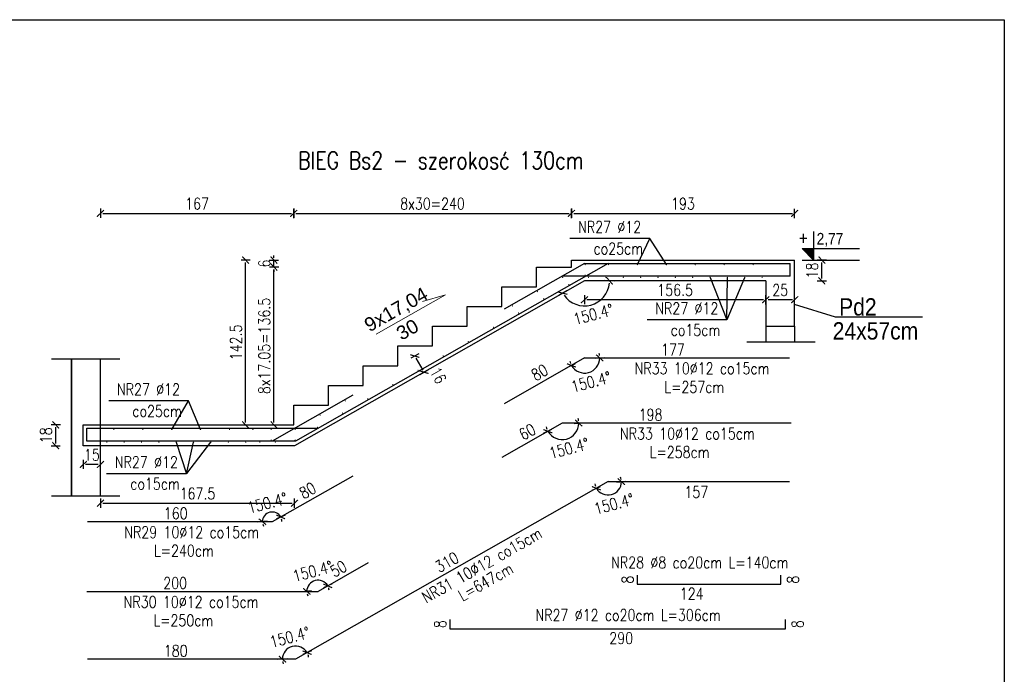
# Model space of a CAD drawing. Header units: millimetres. Extents: x -13852 to 21557, y -10038 to 8820.
# Tile 27 of 42: x 12059 to 12911, y -3023 to -2457. Entities that reach past the tile are written whole.
import ezdxf
from ezdxf.enums import TextEntityAlignment as Align
from ezdxf.lldxf.tags import DXFTag

# ---------------------------------------------------------------- set-up
doc = ezdxf.new("R2010")
doc.units = ezdxf.units.MM
for name, color, linetype in [('1', 2, 'Continuous'), ('2', 6, 'DASH'), ('5-opis_slupy', 112, 'Continuous'), ('6', 3, 'Continuous'), ('DIM', 243, 'Continuous'), ('OPI', 52, 'Continuous')]:
    doc.layers.add(name, color=color, linetype=linetype)
for name, color, linetype, lineweight in [('A-konstrukcja-żelbet', 130, 'Continuous', 30), ('A-opis', 130, 'Continuous', 9), ('A_SCIANA_ISTN', 253, 'Continuous', 25)]:
    doc.layers.add(name, color=color, linetype=linetype, lineweight=lineweight)
doc.styles.add('adam', font='arial.ttf', dxfattribs={"height": 15})
doc.styles.add('e-cad_1', font='simplex.shx', dxfattribs={"width": 0.8})
doc.styles.add('MSE-050', font='romans.shx', dxfattribs={"width": 0.8, "height": 10})
doc.styles.get("Standard").update_dxf_attribs({"font": 'arial.ttf'})
tags = doc.linetypes.add('DASH', pattern=[15, 10, -5]).pattern_tags.tags
tags[6:7] = [DXFTag(74, 4), DXFTag(75, 0), DXFTag(340, '0'), DXFTag(46, 0.0), DXFTag(50, 0.0), DXFTag(44, 0.0), DXFTag(45, 0.0)]
tags[4:5] = [DXFTag(74, 4), DXFTag(75, 0), DXFTag(340, '0'), DXFTag(46, 0.0), DXFTag(50, 0.0), DXFTag(44, 0.0), DXFTag(45, 0.0)]
doc.dimstyles.new('Copy of MSE-050', dxfattribs={"dimtxt": 10, "dimasz": 2, "dimexe": 1.5, "dimexo": 15, "dimgap": 0.7, "dimtad": 0, "dimdec": 1, "dimrnd": 0.5, "dimdsep": 46, "dimtxsty": 'MSE-050', "dimblk": 'T1', "dimcen": -0.45, "dimse1": 1, "dimse2": 1, "dimsd1": 1, "dimsd2": 1, "dimclrd": 243, "dimclre": 243, "dimclrt": 52, "dimazin": 2, "dimtfac": 0.3333, "dimtdec": 1, "dimtix": 1, "dimtmove": 2, "dimatfit": 3, "dimldrblk": 'strzalka', "dimfxl": 0, "dimtvp": 0.8333, "dimtolj": 1, "dimarcsym": 0})
doc.dimstyles.new('MSE-050', dxfattribs={"dimtxt": 10, "dimasz": 2, "dimexe": 1.5, "dimexo": 15, "dimgap": 0.7, "dimtad": 0, "dimdec": 1, "dimrnd": 0.5, "dimdsep": 46, "dimtxsty": 'MSE-050', "dimblk": 'T1', "dimcen": -0.45, "dimse1": 1, "dimse2": 1, "dimclrd": 243, "dimclre": 243, "dimclrt": 52, "dimadec": 1, "dimazin": 2, "dimtfac": 0.3333, "dimtdec": 1, "dimtix": 1, "dimtmove": 2, "dimatfit": 3, "dimldrblk": 'strzalka', "dimfxl": 0, "dimtvp": 0.8333, "dimtolj": 1, "dimarcsym": 0})

# ---------------------------------------------------------------- blocks, each defined once
blk = doc.blocks.new('kota ____')
blk.add_hatch(color=4).paths.add_polyline_path([(0, 20), (-19.7, 20), (0, 0)])
at = {"color": 4}
blk.add_line((-19.7, 0), (79.8, 0), dxfattribs=at)
blk.add_lwpolyline([(0, 49.6), (0, 0), (-19.7, 20), (79.8, 20)], dxfattribs=at)
at = {"color": 4, "width": 0.85}
blk.add_attdef('ZNAK', text='', height=20, dxfattribs=at).set_placement((-9.8, 26.9), align=Align.RIGHT)
blk.add_attdef('RZEDNA', (5.5, 26.9), '', height=20, dxfattribs=at)
blk = doc.blocks.new('T1')
at = {"color": 243}
blk.add_line((0, -2.04), (0, 1.96), dxfattribs=at)
at = {"color": 243, "const_width": 0.5}
blk.add_lwpolyline([(-1.5, -1.44), (1.5, 1.44)], dxfattribs=at)
blk = doc.blocks.new('*D3266')
at = {"layer": 'Defpoints', "color": 0}
for p in [(12114.48, -2825.55), (12129.3, -2825.55), (12114.48, -2841.79)]:
    blk.add_point(p, dxfattribs=at)
at = {"layer": 'DIM', "color": 243, "lineweight": -2}
blk.add_line((12127.3, -2841.79), (12116.48, -2841.79), dxfattribs=at)
at = {"layer": 'DIM', "color": 243, "linetype": 'ByBlock', "lineweight": -2, "xscale": 2, "yscale": 2, "zscale": 2, "rotation": 180}
blk.add_blockref('T1', (12114.48, -2841.79), dxfattribs=at)
at = {"layer": 'DIM', "color": 243, "linetype": 'ByBlock', "lineweight": -2, "xscale": 2, "yscale": 2, "zscale": 2}
blk.add_blockref('T1', (12129.3, -2841.79), dxfattribs=at)
at = {"layer": 'DIM', "color": 52, "ltscale": 1.4, "insert": (12121.89, -2833.45), "char_height": 10, "attachment_point": 5, "style": 'MSE-050'}
blk.add_mtext('\\A1;15', dxfattribs=at)
blk = doc.blocks.new('strzalka')
at = {"color": 243}
blk.add_line((0, -0.97), (0, 0.97), dxfattribs=at)
blk.add_lwpolyline([(-2, 0, 0.733, 0, 0), (0, 0, 0, 0, 0)], format="xyseb", dxfattribs=at)
blk = doc.blocks.new('*D3298')
at = {"layer": 'Defpoints', "color": 0}
for p in [(12431.29, -2983.86), (12721.29, -2983.86), (12721.29, -2983.86)]:
    blk.add_point(p, dxfattribs=at)
at = {"layer": 'DIM', "color": 52, "ltscale": 1.4, "insert": (12579.39, -2992.04), "char_height": 10, "attachment_point": 5, "style": 'MSE-050'}
blk.add_mtext('\\A1;290', dxfattribs=at)
blk = doc.blocks.new('*D3299')
at = {"layer": 'Defpoints', "color": 0}
for p in [(12721.29, -2975.86), (12722.88, -2975.86), (12721.29, -2983.86)]:
    blk.add_point(p, dxfattribs=at)
at = {"layer": 'DIM', "color": 52, "ltscale": 1.4, "insert": (12731.86, -2979.86), "char_height": 10, "attachment_point": 5, "rotation": 90, "style": 'MSE-050'}
blk.add_mtext('\\A1;8', dxfattribs=at)
blk = doc.blocks.new('*D3300')
at = {"layer": 'Defpoints', "color": 0}
for p in [(12431.29, -2975.86), (12431.29, -2975.86), (12431.29, -2983.86)]:
    blk.add_point(p, dxfattribs=at)
at = {"layer": 'DIM', "color": 52, "ltscale": 1.4, "insert": (12422.96, -2979.86), "char_height": 10, "attachment_point": 5, "rotation": 90, "style": 'MSE-050'}
blk.add_mtext('\\A1;8', dxfattribs=at)
blk = doc.blocks.new('*D3301')
at = {"layer": 'Defpoints', "color": 0}
for p in [(12593.29, -2945.42), (12717.29, -2945.42), (12717.29, -2945.42)]:
    blk.add_point(p, dxfattribs=at)
at = {"layer": 'DIM', "color": 52, "ltscale": 1.4, "insert": (12640.31, -2953.61), "char_height": 10, "attachment_point": 5, "style": 'MSE-050'}
blk.add_mtext('\\A1;124', dxfattribs=at)
blk = doc.blocks.new('*D3302')
at = {"layer": 'Defpoints', "color": 0}
for p in [(12717.29, -2937.42), (12718.88, -2937.42), (12717.29, -2945.42)]:
    blk.add_point(p, dxfattribs=at)
at = {"layer": 'DIM', "color": 52, "ltscale": 1.4, "insert": (12727.86, -2941.42), "char_height": 10, "attachment_point": 5, "rotation": 90, "style": 'MSE-050'}
blk.add_mtext('\\A1;8', dxfattribs=at)
blk = doc.blocks.new('*D3303')
at = {"layer": 'Defpoints', "color": 0}
for p in [(12593.29, -2937.42), (12593.29, -2937.42), (12593.29, -2945.42)]:
    blk.add_point(p, dxfattribs=at)
at = {"layer": 'DIM', "color": 52, "ltscale": 1.4, "insert": (12584.95, -2941.42), "char_height": 10, "attachment_point": 5, "rotation": 90, "style": 'MSE-050'}
blk.add_mtext('\\A1;8', dxfattribs=at)
blk = doc.blocks.new('*D3304')
at = {"layer": 'Defpoints', "color": 0}
for p in [(12117.98, -2891.33), (12277.75, -2891.33), (12277.75, -2891.33)]:
    blk.add_point(p, dxfattribs=at)
at = {"layer": 'DIM', "color": 52, "ltscale": 1.4, "insert": (12194.32, -2884.12), "char_height": 10, "attachment_point": 5, "style": 'MSE-050'}
blk.add_mtext('\\A1;160', dxfattribs=at)
blk = doc.blocks.new('*D3305')
at = {"layer": 'Defpoints', "color": 0}
for p in [(12347.29, -2851.78), (12347.29, -2851.78), (12277.75, -2891.33)]:
    blk.add_point(p, dxfattribs=at)
at = {"layer": 'DIM', "color": 52, "ltscale": 1.4, "insert": (12308.4, -2864.31), "char_height": 10, "attachment_point": 5, "rotation": 29.62375, "style": 'MSE-050'}
blk.add_mtext('\\A1;80', dxfattribs=at)
blk = doc.blocks.new('*D3306')
at = {"layer": 'Defpoints', "color": 0}
for p in [(12360.79, -2926.87), (12360.79, -2926.87), (12317.33, -2951.58)]:
    blk.add_point(p, dxfattribs=at)
at = {"layer": 'DIM', "color": 52, "ltscale": 1.4, "insert": (12334.94, -2931.98), "char_height": 10, "attachment_point": 5, "rotation": 29.62375, "style": 'MSE-050'}
blk.add_mtext('\\A1;50', dxfattribs=at)
blk = doc.blocks.new('*D3307')
at = {"layer": 'Defpoints', "color": 0}
for p in [(12567.64, -2856.86), (12567.64, -2856.86), (12297.98, -3010.19)]:
    blk.add_point(p, dxfattribs=at)
at = {"layer": 'DIM', "color": 52, "ltscale": 1.4, "insert": (12428.69, -2926.28), "char_height": 10, "attachment_point": 5, "rotation": 29.62375, "style": 'MSE-050'}
blk.add_mtext('\\A1;310', dxfattribs=at)
blk = doc.blocks.new('*D3308')
at = {"layer": 'Defpoints', "color": 0}
for p in [(12117.48, -2951.58), (12317.33, -2951.58), (12317.33, -2951.58)]:
    blk.add_point(p, dxfattribs=at)
at = {"layer": 'DIM', "color": 52, "ltscale": 1.4, "insert": (12193.82, -2944.38), "char_height": 10, "attachment_point": 5, "style": 'MSE-050'}
blk.add_mtext('\\A1;200', dxfattribs=at)
blk = doc.blocks.new('*D3309')
at = {"layer": 'Defpoints', "color": 0}
for p in [(12117.98, -3010.19), (12297.98, -3010.19), (12297.98, -3010.19)]:
    blk.add_point(p, dxfattribs=at)
at = {"layer": 'DIM', "color": 52, "ltscale": 1.4, "insert": (12194.32, -3002.99), "char_height": 10, "attachment_point": 5, "style": 'MSE-050'}
blk.add_mtext('\\A1;180', dxfattribs=at)
blk = doc.blocks.new('*D3310')
at = {"layer": 'Defpoints', "color": 0}
for p in [(12567.98, -2856.66), (12724.8, -2856.66), (12724.8, -2856.66)]:
    blk.add_point(p, dxfattribs=at)
at = {"layer": 'DIM', "color": 52, "ltscale": 1.4, "insert": (12644.33, -2865.62), "char_height": 10, "attachment_point": 5, "style": 'MSE-050'}
blk.add_mtext('\\A1;157', dxfattribs=at)
blk = doc.blocks.new('*D3311')
at = {"layer": 'Defpoints', "color": 0}
for p in [(12547.75, -2749.68), (12547.75, -2749.68), (12478.21, -2789.23)]:
    blk.add_point(p, dxfattribs=at)
at = {"layer": 'DIM', "color": 52, "ltscale": 1.4, "insert": (12508.86, -2762.21), "char_height": 10, "attachment_point": 5, "rotation": 29.62375, "style": 'MSE-050'}
blk.add_mtext('\\A1;80', dxfattribs=at)
blk = doc.blocks.new('*D3312')
at = {"layer": 'Defpoints', "color": 0}
for p in [(12528.41, -2806.03), (12528.41, -2806.03), (12476.25, -2835.69)]:
    blk.add_point(p, dxfattribs=at)
at = {"layer": 'DIM', "color": 52, "ltscale": 1.4, "insert": (12498.21, -2813.61), "char_height": 10, "attachment_point": 5, "rotation": 29.62375, "style": 'MSE-050'}
blk.add_mtext('\\A1;60', dxfattribs=at)
blk = doc.blocks.new('*D3313')
at = {"layer": 'Defpoints', "color": 0}
for p in [(12547.75, -2749.68), (12724.8, -2749.68), (12724.8, -2749.68)]:
    blk.add_point(p, dxfattribs=at)
at = {"layer": 'DIM', "color": 52, "ltscale": 1.4, "insert": (12624.1, -2742.47), "char_height": 10, "attachment_point": 5, "style": 'MSE-050'}
blk.add_mtext('\\A1;177', dxfattribs=at)
blk = doc.blocks.new('*D3314')
at = {"layer": 'Defpoints', "color": 0}
for p in [(12528.41, -2806.03), (12726.3, -2806.03), (12726.3, -2806.03)]:
    blk.add_point(p, dxfattribs=at)
at = {"layer": 'DIM', "color": 52, "ltscale": 1.4, "insert": (12604.75, -2798.82), "char_height": 10, "attachment_point": 5, "style": 'MSE-050'}
blk.add_mtext('\\A1;198', dxfattribs=at)
blk = doc.blocks.new('*D3315')
at = {"layer": 'Defpoints', "color": 0}
for p in [(12296.3, -2624.66), (12129.3, -2750.66), (12296.3, -2790.49)]:
    blk.add_point(p, dxfattribs=at)
at = {"layer": 'DIM', "color": 243, "lineweight": -2, "ltscale": 1.4}
blk.add_line((12131.3, -2624.66), (12294.3, -2624.66), dxfattribs=at)
at = {"layer": 'DIM', "color": 243, "linetype": 'ByBlock', "lineweight": -2, "xscale": 2, "yscale": 2, "zscale": 2, "rotation": 180}
blk.add_blockref('T1', (12129.3, -2624.66), dxfattribs=at)
at = {"layer": 'DIM', "color": 243, "linetype": 'ByBlock', "lineweight": -2, "xscale": 2, "yscale": 2, "zscale": 2}
blk.add_blockref('T1', (12296.3, -2624.66), dxfattribs=at)
at = {"layer": 'DIM', "color": 52, "ltscale": 1.4, "insert": (12212.8, -2616.32), "char_height": 10, "attachment_point": 5, "style": 'MSE-050'}
blk.add_mtext('\\A1;167', dxfattribs=at)
blk = doc.blocks.new('*D3316')
at = {"layer": 'Defpoints', "color": 0}
for p in [(12536.3, -2624.66), (12536.3, -2665.02), (12296.3, -2790.49)]:
    blk.add_point(p, dxfattribs=at)
at = {"layer": 'DIM', "color": 243, "lineweight": -2, "ltscale": 1.4}
blk.add_line((12298.3, -2624.66), (12534.3, -2624.66), dxfattribs=at)
at = {"layer": 'DIM', "color": 243, "linetype": 'ByBlock', "lineweight": -2, "xscale": 2, "yscale": 2, "zscale": 2, "rotation": 180}
blk.add_blockref('T1', (12296.3, -2624.66), dxfattribs=at)
at = {"layer": 'DIM', "color": 243, "linetype": 'ByBlock', "lineweight": -2, "xscale": 2, "yscale": 2, "zscale": 2}
blk.add_blockref('T1', (12536.3, -2624.66), dxfattribs=at)
at = {"layer": 'DIM', "color": 52, "ltscale": 1.4, "insert": (12416.3, -2616.32), "char_height": 10, "attachment_point": 5, "style": 'MSE-050'}
blk.add_mtext('\\A1;\\A1;8x30=240', dxfattribs=at)
blk = doc.blocks.new('*D3317')
at = {"layer": 'Defpoints', "color": 0}
for p in [(12729.3, -2624.66), (12536.3, -2665.02), (12729.3, -2665.02)]:
    blk.add_point(p, dxfattribs=at)
at = {"layer": 'DIM', "color": 243, "lineweight": -2, "ltscale": 1.4}
blk.add_line((12538.3, -2624.66), (12727.3, -2624.66), dxfattribs=at)
at = {"layer": 'DIM', "color": 243, "linetype": 'ByBlock', "lineweight": -2, "xscale": 2, "yscale": 2, "zscale": 2, "rotation": 180}
blk.add_blockref('T1', (12536.3, -2624.66), dxfattribs=at)
at = {"layer": 'DIM', "color": 243, "linetype": 'ByBlock', "lineweight": -2, "xscale": 2, "yscale": 2, "zscale": 2}
blk.add_blockref('T1', (12729.3, -2624.66), dxfattribs=at)
at = {"layer": 'DIM', "color": 52, "ltscale": 1.4, "insert": (12632.8, -2616.32), "char_height": 10, "attachment_point": 5, "style": 'MSE-050'}
blk.add_mtext('\\A1;193', dxfattribs=at)
blk = doc.blocks.new('*D3318')
at = {"layer": 'Defpoints', "color": 0}
for p in [(12704.3, -2699.34), (12704.3, -2722.28), (12729.3, -2722.28)]:
    blk.add_point(p, dxfattribs=at)
at = {"layer": 'DIM', "color": 243, "lineweight": -2, "ltscale": 1.4}
blk.add_line((12727.3, -2699.34), (12706.3, -2699.34), dxfattribs=at)
at = {"layer": 'DIM', "color": 243, "linetype": 'ByBlock', "lineweight": -2, "xscale": 2, "yscale": 2, "zscale": 2, "rotation": 180}
blk.add_blockref('T1', (12704.3, -2699.34), dxfattribs=at)
at = {"layer": 'DIM', "color": 243, "linetype": 'ByBlock', "lineweight": -2, "xscale": 2, "yscale": 2, "zscale": 2}
blk.add_blockref('T1', (12729.3, -2699.34), dxfattribs=at)
at = {"layer": 'DIM', "color": 52, "ltscale": 1.4, "insert": (12716.8, -2691), "char_height": 10, "attachment_point": 5, "style": 'MSE-050'}
blk.add_mtext('\\A1;25', dxfattribs=at)
blk = doc.blocks.new('*D3319')
at = {"layer": 'Defpoints', "color": 0}
for p in [(12547.67, -2683.02), (12547.67, -2699.34), (12704.3, -2722.28)]:
    blk.add_point(p, dxfattribs=at)
at = {"layer": 'DIM', "color": 243, "lineweight": -2, "ltscale": 1.4}
blk.add_line((12702.3, -2699.34), (12549.67, -2699.34), dxfattribs=at)
at = {"layer": 'DIM', "color": 243, "linetype": 'ByBlock', "lineweight": -2, "xscale": 2, "yscale": 2, "zscale": 2, "rotation": 180}
blk.add_blockref('T1', (12547.67, -2699.34), dxfattribs=at)
at = {"layer": 'DIM', "color": 243, "linetype": 'ByBlock', "lineweight": -2, "xscale": 2, "yscale": 2, "zscale": 2}
blk.add_blockref('T1', (12704.3, -2699.34), dxfattribs=at)
at = {"layer": 'DIM', "color": 52, "ltscale": 1.4, "insert": (12625.99, -2691), "char_height": 10, "attachment_point": 5, "style": 'MSE-050'}
blk.add_mtext('\\A1;156.5', dxfattribs=at)
blk = doc.blocks.new('*D3320')
at = {"layer": 'Defpoints', "color": 0}
for p in [(12129.3, -2825.55), (12297.02, -2825.55), (12297.02, -2875.28)]:
    blk.add_point(p, dxfattribs=at)
at = {"layer": 'DIM', "color": 243, "lineweight": -2, "ltscale": 1.4}
blk.add_line((12131.3, -2875.28), (12295.02, -2875.28), dxfattribs=at)
at = {"layer": 'DIM', "color": 243, "linetype": 'ByBlock', "lineweight": -2, "xscale": 2, "yscale": 2, "zscale": 2, "rotation": 180}
blk.add_blockref('T1', (12129.3, -2875.28), dxfattribs=at)
at = {"layer": 'DIM', "color": 243, "linetype": 'ByBlock', "lineweight": -2, "xscale": 2, "yscale": 2, "zscale": 2}
blk.add_blockref('T1', (12297.02, -2875.28), dxfattribs=at)
at = {"layer": 'DIM', "color": 52, "ltscale": 1.4, "insert": (12213.16, -2866.94), "char_height": 10, "attachment_point": 5, "style": 'MSE-050'}
blk.add_mtext('\\A1;167.5', dxfattribs=at)
blk = doc.blocks.new('*D3321')
at = {"layer": 'Defpoints', "color": 0}
for p in [(12254.72, -2665.02), (12536.3, -2665.02), (12296.3, -2807.55)]:
    blk.add_point(p, dxfattribs=at)
at = {"layer": 'DIM', "color": 243, "lineweight": -2, "ltscale": 1.4}
blk.add_line((12254.72, -2805.55), (12254.72, -2667.02), dxfattribs=at)
at = {"layer": 'DIM', "color": 243, "linetype": 'ByBlock', "lineweight": -2, "xscale": 2, "yscale": 2, "zscale": 2}
for p, rotation in [((12254.72, -2665.02), 90), ((12254.72, -2807.55), 270)]:
    blk.add_blockref('T1', p, dxfattribs=dict(at, rotation=rotation))
at = {"layer": 'DIM', "color": 52, "ltscale": 1.4, "insert": (12246.39, -2736.28), "char_height": 10, "attachment_point": 5, "rotation": 90, "style": 'MSE-050'}
blk.add_mtext('\\A1;142.5', dxfattribs=at)
blk = doc.blocks.new('*D3322')
at = {"layer": 'Defpoints', "color": 0}
for p in [(12279.26, -2671.08), (12506.3, -2671.08), (12296.3, -2807.55)]:
    blk.add_point(p, dxfattribs=at)
at = {"layer": 'DIM', "color": 243, "lineweight": -2, "ltscale": 1.4}
blk.add_line((12279.26, -2805.55), (12279.26, -2673.08), dxfattribs=at)
at = {"layer": 'DIM', "color": 243, "linetype": 'ByBlock', "lineweight": -2, "xscale": 2, "yscale": 2, "zscale": 2}
for p, rotation in [((12279.26, -2671.08), 90), ((12279.26, -2807.55), 270)]:
    blk.add_blockref('T1', p, dxfattribs=dict(at, rotation=rotation))
at = {"layer": 'DIM', "color": 52, "ltscale": 1.4, "insert": (12270.93, -2739.31), "char_height": 10, "attachment_point": 5, "rotation": 90, "style": 'MSE-050'}
blk.add_mtext('\\A1;\\A1;8x17.05=136.5', dxfattribs=at)
blk = doc.blocks.new('*D3323')
at = {"layer": 'Defpoints', "color": 0}
for p in [(12279.26, -2665.02), (12506.3, -2671.08), (12536.3, -2665.02)]:
    blk.add_point(p, dxfattribs=at)
at = {"layer": 'DIM', "color": 243, "lineweight": -2, "ltscale": 1.4}
for p, q in [((12279.26, -2663.02), (12279.26, -2661.02)), ((12279.26, -2671.08), (12279.26, -2665.02)), ((12279.26, -2673.08), (12279.26, -2675.08))]:
    blk.add_line(p, q, dxfattribs=at)
at = {"layer": 'DIM', "color": 243, "linetype": 'ByBlock', "lineweight": -2, "xscale": 2, "yscale": 2, "zscale": 2}
for p, rotation in [((12279.26, -2665.02), 270), ((12279.26, -2671.08), 90)]:
    blk.add_blockref('T1', p, dxfattribs=dict(at, rotation=rotation))
at = {"layer": 'DIM', "color": 52, "ltscale": 1.4, "insert": (12270.93, -2668.05), "char_height": 10, "attachment_point": 5, "rotation": 90, "style": 'MSE-050'}
blk.add_mtext('\\A1;6', dxfattribs=at)
blk = doc.blocks.new('*D3325')
at = {"layer": 'Defpoints', "color": 0}
for p in [(12547.75, -2749.68), (12547.75, -2749.68), (12724.8, -2749.68), (12545.42, -2762.56), (12478.21, -2789.23)]:
    blk.add_point(p, dxfattribs=at)
at = {"layer": 'DIM', "color": 243, "lineweight": -2, "ltscale": 1.4}
for start, end in [(8.76251, 17.52502), (192.09873, 200.86124), (209.62375, 0)]:
    blk.add_arc((12547.75, -2749.68), 13.09, start, end, dxfattribs=at)
at = {"layer": 'DIM', "color": 243, "linetype": 'ByBlock', "lineweight": -2, "xscale": 2, "yscale": 2, "zscale": 2}
for p, rotation in [((12560.84, -2749.68), 274.3812556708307), ((12536.37, -2756.15), 295.242493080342)]:
    blk.add_blockref('T1', p, dxfattribs=dict(at, rotation=rotation))
at = {"layer": 'DIM', "color": 52, "ltscale": 1.4, "insert": (12553.23, -2770.39), "char_height": 10, "attachment_point": 5, "rotation": 14.81187, "style": 'MSE-050'}
blk.add_mtext('\\A1;150.4%%d', dxfattribs=at)
blk = doc.blocks.new('*D3326')
at = {"layer": 'Defpoints', "color": 0}
for p in [(12528.41, -2806.03), (12528.41, -2806.03), (12726.3, -2806.03), (12525.87, -2820.05), (12476.25, -2835.69)]:
    blk.add_point(p, dxfattribs=at)
at = {"layer": 'DIM', "color": 243, "lineweight": -2, "ltscale": 1.4}
for start, end in [(209.62375, 0), (8.04784, 16.09569), (193.52806, 201.5759)]:
    blk.add_arc((12528.41, -2806.03), 14.25, start, end, dxfattribs=at)
at = {"layer": 'DIM', "color": 243, "linetype": 'ByBlock', "lineweight": -2, "xscale": 2, "yscale": 2, "zscale": 2}
for p, rotation in [((12516.02, -2813.07), 295.5998262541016), ((12542.66, -2806.03), 274.0239224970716)]:
    blk.add_blockref('T1', p, dxfattribs=dict(at, rotation=rotation))
at = {"layer": 'DIM', "color": 52, "ltscale": 1.4, "insert": (12534.18, -2827.86), "char_height": 10, "attachment_point": 5, "rotation": 14.81187, "style": 'MSE-050'}
blk.add_mtext('\\A1;150.4%%d', dxfattribs=at)
blk = doc.blocks.new('*D3327')
at = {"layer": 'Defpoints', "color": 0}
for p in [(12547.67, -2683.02), (12547.67, -2683.02), (12704.3, -2683.02), (12543.82, -2704.29), (12297.02, -2825.55)]:
    blk.add_point(p, dxfattribs=at)
at = {"layer": 'DIM', "color": 243, "lineweight": -2, "ltscale": 1.4}
blk.add_arc((12547.67, -2683.02), 21.61, 214.92781, 354.69594, dxfattribs=at)
at = {"layer": 'DIM', "color": 243, "linetype": 'ByBlock', "lineweight": -2, "xscale": 2, "yscale": 2, "zscale": 2}
for p, rotation in [((12569.28, -2683.02), 87.34797147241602), ((12528.88, -2693.7), 122.2757772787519)]:
    blk.add_blockref('T1', p, dxfattribs=dict(at, rotation=rotation))
at = {"layer": 'DIM', "color": 52, "ltscale": 1.4, "insert": (12555.33, -2711.97), "char_height": 10, "attachment_point": 5, "rotation": 14.81187, "style": 'MSE-050'}
blk.add_mtext('\\A1;150.4%%d', dxfattribs=at)
blk = doc.blocks.new('*D3334')
at = {"layer": 'Defpoints', "color": 0}
for p in [(12567.98, -2856.66), (12300, -2999), (12117.98, -3010.19), (12297.98, -3010.19), (12297.98, -3010.19)]:
    blk.add_point(p, dxfattribs=at)
at = {"layer": 'DIM', "color": 243, "lineweight": -2, "ltscale": 1.4}
for start, end in [(29.62375, 180), (190.08916, 200.17833), (9.44542, 19.53458)]:
    blk.add_arc((12297.98, -3010.19), 11.37, start, end, dxfattribs=at)
at = {"layer": 'DIM', "color": 243, "linetype": 'ByBlock', "lineweight": -2, "xscale": 2, "yscale": 2, "zscale": 2}
for p, rotation in [((12307.87, -3004.57), 114.5791665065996), ((12286.61, -3010.19), 95.04458224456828)]:
    blk.add_blockref('T1', p, dxfattribs=dict(at, rotation=rotation))
at = {"layer": 'DIM', "color": 52, "ltscale": 1.4, "insert": (12292.94, -2991.14), "char_height": 10, "attachment_point": 5, "rotation": 14.81187, "style": 'MSE-050'}
blk.add_mtext('\\A1;150.4%%d', dxfattribs=at)
blk = doc.blocks.new('*D3335')
at = {"layer": 'Defpoints', "color": 0}
for p in [(12360.79, -2926.87), (12319.05, -2942.05), (12117.48, -2951.58), (12317.33, -2951.58), (12317.33, -2951.58)]:
    blk.add_point(p, dxfattribs=at)
at = {"layer": 'DIM', "color": 243, "lineweight": -2, "ltscale": 1.4}
for start, end in [(29.62375, 180), (5.92703, 17.77539), (191.84836, 203.69672)]:
    blk.add_arc((12317.33, -2951.58), 9.69, start, end, dxfattribs=at)
at = {"layer": 'DIM', "color": 243, "linetype": 'ByBlock', "lineweight": -2, "xscale": 2, "yscale": 2, "zscale": 2}
for p, rotation in [((12325.75, -2946.79), 113.6995682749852), ((12307.64, -2951.58), 95.92418047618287)]:
    blk.add_blockref('T1', p, dxfattribs=dict(at, rotation=rotation))
at = {"layer": 'DIM', "color": 52, "ltscale": 1.4, "insert": (12312.72, -2934.16), "char_height": 10, "attachment_point": 5, "rotation": 14.81187, "style": 'MSE-050'}
blk.add_mtext('\\A1;150.4%%d', dxfattribs=at)
blk = doc.blocks.new('*D3336')
at = {"layer": 'Defpoints', "color": 0}
for p in [(12347.29, -2851.78), (12279.25, -2883.03), (12117.98, -2891.33), (12277.75, -2891.33), (12277.75, -2891.33)]:
    blk.add_point(p, dxfattribs=at)
at = {"layer": 'DIM', "color": 243, "lineweight": -2, "ltscale": 1.4}
for start, end in [(29.62375, 180), (193.61694, 207.23388), (2.38987, 16.00681)]:
    blk.add_arc((12277.75, -2891.33), 8.44, start, end, dxfattribs=at)
at = {"layer": 'DIM', "color": 243, "linetype": 'ByBlock', "lineweight": -2, "xscale": 2, "yscale": 2, "zscale": 2}
for p, rotation in [((12285.08, -2887.16), 112.8152783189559), ((12269.32, -2891.33), 96.8084704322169)]:
    blk.add_blockref('T1', p, dxfattribs=dict(at, rotation=rotation))
at = {"layer": 'DIM', "color": 52, "ltscale": 1.4, "insert": (12273.46, -2875.12), "char_height": 10, "attachment_point": 5, "rotation": 14.81187, "style": 'MSE-050'}
blk.add_mtext('\\A1;150.4%%d', dxfattribs=at)
blk = doc.blocks.new('*D3337')
at = {"layer": 'Defpoints', "color": 0}
for p in [(12567.98, -2856.66), (12567.98, -2856.66), (12724.8, -2856.66), (12565.92, -2868.05), (12297.98, -3010.19)]:
    blk.add_point(p, dxfattribs=at)
at = {"layer": 'DIM', "color": 243, "lineweight": -2, "ltscale": 1.4}
for start, end in [(189.79908, 199.71141), (209.62375, 0), (9.91233, 19.82467)]:
    blk.add_arc((12567.98, -2856.66), 11.57, start, end, dxfattribs=at)
at = {"layer": 'DIM', "color": 243, "linetype": 'ByBlock', "lineweight": -2, "xscale": 2, "yscale": 2, "zscale": 2}
for p, rotation in [((12557.92, -2862.39), 294.6675815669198), ((12579.56, -2856.66), 274.956167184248)]:
    blk.add_blockref('T1', p, dxfattribs=dict(at, rotation=rotation))
at = {"layer": 'DIM', "color": 52, "ltscale": 1.4, "insert": (12573.07, -2875.91), "char_height": 10, "attachment_point": 5, "rotation": 14.81187, "style": 'MSE-050'}
blk.add_mtext('\\A1;150.4%%d', dxfattribs=at)
blk = doc.blocks.new('*D3338')
at = {"layer": 'Defpoints', "color": 0}
for p in [(12729.3, -2665.02), (12752.78, -2665.02), (12704.3, -2683.02)]:
    blk.add_point(p, dxfattribs=at)
at = {"layer": 'DIM', "color": 243, "lineweight": -2, "ltscale": 1.4}
blk.add_line((12752.78, -2681.02), (12752.78, -2667.02), dxfattribs=at)
at = {"layer": 'DIM', "color": 243, "linetype": 'ByBlock', "lineweight": -2, "xscale": 2, "yscale": 2, "zscale": 2}
for p, rotation in [((12752.78, -2665.02), 90), ((12752.78, -2683.02), 270)]:
    blk.add_blockref('T1', p, dxfattribs=dict(at, rotation=rotation))
at = {"layer": 'DIM', "color": 52, "ltscale": 1.4, "insert": (12744.45, -2674.02), "char_height": 10, "attachment_point": 5, "rotation": 90, "style": 'MSE-050'}
blk.add_mtext('\\A1;18', dxfattribs=at)
blk = doc.blocks.new('*D3339')
at = {"layer": 'Defpoints', "color": 0}
for p in [(12416.3, -2739.31), (12424.21, -2753.22), (12408.86, -2761.95)]:
    blk.add_point(p, dxfattribs=at)
at = {"layer": 'DIM', "color": 243, "lineweight": -2, "ltscale": 1.4}
blk.add_line((12401.94, -2749.78), (12407.87, -2760.21), dxfattribs=at)
at = {"layer": 'DIM', "color": 243, "linetype": 'ByBlock', "lineweight": -2, "xscale": 2, "yscale": 2, "zscale": 2}
for p, rotation in [((12400.95, -2748.04), 119.6237487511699), ((12408.86, -2761.95), 299.6237487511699)]:
    blk.add_blockref('T1', p, dxfattribs=dict(at, rotation=rotation))
at = {"layer": 'DIM', "color": 52, "ltscale": 1.4, "insert": (12421.18, -2764.81), "char_height": 10, "attachment_point": 5, "rotation": 299.62375, "style": 'MSE-050'}
blk.add_mtext('\\A1;16', dxfattribs=at)
blk = doc.blocks.new('*D3340')
at = {"layer": 'Defpoints', "color": 0}
for p in [(12090.63, -2807.55), (12114.48, -2807.55), (12114.48, -2825.55)]:
    blk.add_point(p, dxfattribs=at)
at = {"layer": 'DIM', "color": 243, "lineweight": -2, "ltscale": 1.4}
blk.add_line((12090.63, -2823.55), (12090.63, -2809.55), dxfattribs=at)
at = {"layer": 'DIM', "color": 243, "linetype": 'ByBlock', "lineweight": -2, "xscale": 2, "yscale": 2, "zscale": 2}
for p, rotation in [((12090.63, -2807.55), 90), ((12090.63, -2825.55), 270)]:
    blk.add_blockref('T1', p, dxfattribs=dict(at, rotation=rotation))
at = {"layer": 'DIM', "color": 52, "ltscale": 1.4, "insert": (12082.3, -2816.55), "char_height": 10, "attachment_point": 5, "rotation": 90, "style": 'MSE-050'}
blk.add_mtext('\\A1;18', dxfattribs=at)

msp = doc.modelspace()

# ---------------------------------------------------------------- linework, layer by layer
at = {"layer": '1'}
for p, q in [((12506.302, -2688.137), (12506.302, -2671.078)), ((12506.302, -2671.078), (12536.302, -2671.078)), ((12536.302, -2667.599), (12536.302, -2665.019)), ((12536.302, -2665.019), (12729.302, -2665.019)), ((12536.302, -2671.078), (12536.302, -2665.019)), ((12729.302, -2722.281), (12729.302, -2665.019)), ((12547.671, -2683.019), (12297.016, -2825.549)), ((12476.302, -2705.196), (12476.302, -2688.137)), ((12476.302, -2688.137), (12506.302, -2688.137)), ((12704.302, -2683.019), (12547.671, -2683.019)), ((12704.302, -2683.019), (12704.302, -2722.281)), ((12446.302, -2722.255), (12446.302, -2705.196)), ((12446.302, -2705.196), (12476.302, -2705.196)), ((12416.302, -2739.314), (12416.302, -2722.255)), ((12416.302, -2722.255), (12446.302, -2722.255)), ((12704.302, -2722.281), (12729.302, -2722.281)), ((12386.302, -2756.372), (12386.302, -2739.314)), ((12386.302, -2739.314), (12416.302, -2739.314)), ((12356.302, -2773.431), (12356.302, -2756.372)), ((12356.302, -2756.372), (12386.302, -2756.372)), ((12326.302, -2790.49), (12326.302, -2773.431)), ((12326.302, -2773.431), (12356.302, -2773.431)), ((12296.302, -2807.549), (12296.302, -2790.49)), ((12296.302, -2790.49), (12326.302, -2790.49)), ((12114.475, -2825.549), (12114.475, -2807.549)), ((12114.475, -2807.549), (12296.302, -2807.549)), ((12129.302, -2823.549), (12129.302, -2807.549)), ((12297.016, -2825.549), (12114.475, -2825.549))]:
    msp.add_line(p, q, dxfattribs=at)
at = {"layer": '2', "ltscale": 2}
for p, q in [((12746.964, -2736.085), (12687.919, -2736.085)), ((12145.972, -2750.659), (12086.926, -2750.659)), ((12145.972, -2869.207), (12086.926, -2869.207))]:
    msp.add_line(p, q, dxfattribs=at)
at = {"layer": '6'}
for p, q in [((12567.981, -2668.019), (12297.981, -2821.549)), ((12547.751, -2668.019), (12478.207, -2707.564)), ((12547.751, -2668.019), (12725.302, -2668.019)), ((12725.302, -2679.019), (12725.302, -2668.019)), ((12725.302, -2679.019), (12528.406, -2679.019)), ((12547.751, -2749.682), (12478.207, -2789.226)), ((12547.751, -2749.682), (12724.802, -2749.682)), ((12347.294, -2782.005), (12277.751, -2821.549)), ((12528.406, -2806.027), (12476.248, -2835.685)), ((12726.302, -2806.027), (12528.406, -2806.027)), ((12117.475, -2821.549), (12117.475, -2810.549)), ((12117.475, -2810.549), (12317.326, -2810.549)), ((12297.981, -2821.549), (12117.475, -2821.549)), ((12347.294, -2851.783), (12277.751, -2891.328)), ((12567.981, -2856.664), (12297.981, -3010.194)), ((12567.981, -2856.664), (12724.802, -2856.664)), ((12277.751, -2891.328), (12117.975, -2891.328)), ((12360.79, -2926.869), (12317.326, -2951.584)), ((12117.475, -2951.584), (12317.326, -2951.584)), ((12297.981, -3010.194), (12117.975, -3010.194))]:
    msp.add_line(p, q, dxfattribs=at)
at = {"layer": '6', "const_width": 0.5}
for points in [[(12548.417, -2668.997, 1), (12547.917, -2668.997, 1)], [(12568.647, -2668.997, 1), (12568.147, -2668.997, 1)], [(12593.647, -2668.997, 1), (12593.147, -2668.997, 1)], [(12618.647, -2668.997, 1), (12618.147, -2668.997, 1)], [(12643.647, -2668.997, 1), (12643.147, -2668.997, 1)], [(12668.647, -2668.997, 1), (12668.147, -2668.997, 1)], [(12693.647, -2668.997, 1), (12693.147, -2668.997, 1)], [(12529.072, -2679.997, 1), (12528.572, -2679.997, 1)], [(12548.505, -2678.074, 1), (12548.005, -2678.074, 1)], [(12551.432, -2679.997, 1), (12550.932, -2679.997, 1)], [(12566.432, -2679.997, 1), (12565.932, -2679.997, 1)], [(12581.432, -2679.997, 1), (12580.932, -2679.997, 1)], [(12596.432, -2679.997, 1), (12595.932, -2679.997, 1)], [(12611.432, -2679.997, 1), (12610.932, -2679.997, 1)], [(12626.432, -2679.997, 1), (12625.932, -2679.997, 1)], [(12641.432, -2679.997, 1), (12640.932, -2679.997, 1)], [(12656.432, -2679.997, 1), (12655.932, -2679.997, 1)], [(12671.432, -2679.997, 1), (12670.932, -2679.997, 1)], [(12686.432, -2679.997, 1), (12685.932, -2679.997, 1)], [(12701.432, -2679.997, 1), (12700.932, -2679.997, 1)], [(12534.394, -2686.098, 1), (12533.894, -2686.098, 1)], [(12507.339, -2692.355, 1), (12506.839, -2692.355, 1)], [(12485.607, -2704.712, 1), (12485.107, -2704.712, 1)], [(12512.662, -2698.455, 1), (12512.162, -2698.455, 1)], [(12490.93, -2710.813, 1), (12490.43, -2710.813, 1)], [(12469.197, -2723.171, 1), (12468.697, -2723.171, 1)], [(12447.465, -2735.528, 1), (12446.965, -2735.528, 1)], [(12425.733, -2747.886, 1), (12425.233, -2747.886, 1)], [(12404.001, -2760.243, 1), (12403.501, -2760.243, 1)], [(12382.268, -2772.601, 1), (12381.768, -2772.601, 1)], [(12341.226, -2786.811, 1), (12340.726, -2786.811, 1)], [(12360.536, -2784.958, 1), (12360.036, -2784.958, 1)], [(12319.494, -2799.169, 1), (12318.994, -2799.169, 1)], [(12338.804, -2797.316, 1), (12338.304, -2797.316, 1)], [(12141.102, -2811.527, 1), (12140.602, -2811.527, 1)], [(12166.102, -2811.527, 1), (12165.602, -2811.527, 1)], [(12191.102, -2811.527, 1), (12190.602, -2811.527, 1)], [(12216.102, -2811.527, 1), (12215.602, -2811.527, 1)], [(12241.102, -2811.527, 1), (12240.602, -2811.527, 1)], [(12261.333, -2811.527, 1), (12260.833, -2811.527, 1)], [(12277.077, -2811.527, 1), (12276.577, -2811.527, 1)], [(12297.761, -2811.527, 1), (12297.261, -2811.527, 1)], [(12317.072, -2809.673, 1), (12316.572, -2809.673, 1)], [(12135.078, -2822.527, 1), (12134.578, -2822.527, 1)], [(12150.078, -2822.527, 1), (12149.578, -2822.527, 1)], [(12165.078, -2822.527, 1), (12164.578, -2822.527, 1)], [(12180.078, -2822.527, 1), (12179.578, -2822.527, 1)], [(12195.078, -2822.527, 1), (12194.578, -2822.527, 1)], [(12210.078, -2822.527, 1), (12209.578, -2822.527, 1)], [(12225.078, -2822.527, 1), (12224.578, -2822.527, 1)], [(12240.078, -2822.527, 1), (12239.578, -2822.527, 1)], [(12255.078, -2822.527, 1), (12254.578, -2822.527, 1)], [(12267.348, -2822.527, 1), (12266.848, -2822.527, 1)], [(12277.043, -2820.673, 1), (12276.543, -2820.673, 1)], [(12280.677, -2822.527, 1), (12280.177, -2822.527, 1)], [(12297.727, -2820.673, 1), (12297.227, -2820.673, 1)]]:
    msp.add_lwpolyline(points, format="xyb", close=True, dxfattribs=at)
at = {"layer": '6'}
for points in [[(12593.288, -2937.425), (12593.288, -2945.425), (12717.288, -2945.425), (12717.288, -2937.425)], [(12431.289, -2975.855), (12431.289, -2983.855), (12721.289, -2983.855), (12721.289, -2975.855)]]:
    msp.add_lwpolyline(points, dxfattribs=at)
at = {"layer": 'A-konstrukcja-żelbet'}
for p, q in [((12704.302, -2722.281), (12704.302, -2736.085)), ((12729.302, -2722.281), (12729.302, -2736.085)), ((12104.302, -2869.207), (12104.302, -2750.659)), ((12129.302, -2807.549), (12129.302, -2750.659)), ((12129.302, -2869.207), (12129.302, -2823.549))]:
    msp.add_line(p, q, dxfattribs=at)
for points in [[(12104.302, -2750.659), (12104.302, -2869.207)], [(12129.302, -2807.549), (12129.302, -2750.659)]]:
    msp.add_lwpolyline(points, dxfattribs=at)
at = {"layer": 'A-opis', "lineweight": 9}
msp.add_lwpolyline([(12367.455, -2729.108), (12427.455, -2694.99), (12407.685, -2700.86)], dxfattribs=at)
at = {"layer": 'A_SCIANA_ISTN'}
msp.add_lwpolyline([(12129.302, -2869.207), (12129.302, -2823.549)], dxfattribs=at)
at = {"layer": 'DIM', "ltscale": 1.4}
for p, q in [((12593.397, -2668.997), (12604.065, -2646.365)), ((12670.797, -2716.79), (12671.182, -2679.997)), ((12671.013, -2716.561), (12686.182, -2679.997)), ((12190.852, -2811.527), (12205.487, -2786.911)), ((12203.675, -2849.771), (12209.828, -2822.527)), ((12203.891, -2849.541), (12224.828, -2822.527))]:
    msp.add_line(p, q, dxfattribs=at)
at = {"layer": 'DIM'}
for p, q in [((12764.526, -2714.492), (12729.302, -2703.407)), ((12839.853, -2714.492), (12764.526, -2714.492))]:
    msp.add_line(p, q, dxfattribs=at)
at = {"layer": 'DIM', "ltscale": 1.4}
msp.add_lwpolyline([(11285.544, -2457.164), (12910.504, -2457.164), (12910.504, -3372.244), (11285.544, -3372.244)], close=True, dxfattribs=at)
for points in [[(12618.397, -2668.997), (12604.065, -2646.365), (12535.006, -2646.365)], [(12656.182, -2679.997), (12670.797, -2716.79), (12601.738, -2716.79)], [(12215.852, -2811.527), (12205.487, -2786.911), (12136.428, -2786.911)], [(12194.828, -2822.527), (12203.675, -2849.771), (12134.616, -2849.771)]]:
    msp.add_lwpolyline(points, dxfattribs=at)

# ---------------------------------------------------------------- block references
ref = msp.add_blockref('kota ____', (12745.56, -2665.019), dxfattribs=dict(xscale=0.5, yscale=0.5, zscale=0.5))
ref.add_attrib('RZEDNA', '2,77', (12748.295, -2651.58), dxfattribs={"color": 4, "height": 10, "width": 0.85})
ref.add_attrib('ZNAK', '+', dxfattribs={"color": 4, "height": 11, "width": 0.85}).set_placement((12740.646, -2651.581), align=Align.RIGHT)

# ---------------------------------------------------------------- texts
at = {"layer": '5-opis_slupy', "style": 'adam', "width": 0.87}
for s, p in [('Pd2', (12767.719, -2713.038)), ('24x57cm', (12762.177, -2733.776))]:
    msp.add_text(s, height=15, dxfattribs=at).set_placement(p)
at = {"layer": 'A-opis', "lineweight": 9, "insert": (12389.705, -2716.456), "char_height": 12, "attachment_point": 5, "rotation": 29.623749}
msp.add_mtext_dynamic_manual_height_columns('9x17,04\\P30', width=46.72233, gutter_width=12.5, heights=[0], dxfattribs=at)
at = {"layer": 'OPI', "ltscale": 2, "style": 'e-cad_1', "width": 0.8}
for s, height, p in [('BIEG Bs2 - szerokosć 130cm', 15, (12423.509, -2578.799)), ('NR27 %%c12', 10, (12569.38, -2636.371)), (' co25cm', 10, (12574.14, -2655.094)), ('NR27 %%c12', 10, (12636.112, -2706.796)), (' co15cm', 10, (12640.872, -2725.519)), ('NR33 10%%c12 co15cm', 10, (12649.281, -2758.743)), ('NR27 %%c12', 10, (12170.801, -2776.917)), ('L=257cm', 10, (12642.587, -2774.766)), (' co25cm', 10, (12175.562, -2795.64)), ('NR33 10%%c12 co15cm', 10, (12636.587, -2815.089)), ('L=258cm', 10, (12629.893, -2831.111)), ('NR27 %%c12', 10, (12168.989, -2839.777)), (' co15cm', 10, (12173.75, -2858.499)), ('NR29 10%%c12 co15cm', 10, (12208.142, -2900.389)), ('L=240cm', 10, (12201.448, -2916.412)), ('NR28 %%c8 co20cm L=140cm', 10, (12647.292, -2926.605)), ('NR30 10%%c12 co15cm', 10, (12207.642, -2960.645)), ('NR27 %%c12 co20cm L=306cm', 10, (12585.344, -2972.056)), ('L=250cm', 10, (12200.948, -2976.668))]:
    msp.add_text(s, height=height, dxfattribs=at).set_placement(p, align=Align.MIDDLE_CENTER)
for s, p in [('NR31 10%%c12 co15cm', (12458.947, -2928.877)), ('L=647cm', (12462.245, -2943.248))]:
    msp.add_text(s, height=10, rotation=29.623749, dxfattribs=at).set_placement(p, align=Align.MIDDLE_CENTER)

# ---------------------------------------------------------------- dimensions: what is measured, and where the dimension line sits
at = {"layer": 'DIM', "ltscale": 1.4}
for base, p1, p2, picture, middle in [((12296.302, -2624.656), (12129.302, -2750.659), (12296.302, -2790.49), '*D3315', (12212.802, -2616.323)), ((12729.302, -2624.656), (12536.302, -2665.019), (12729.302, -2665.019), '*D3317', (12632.802, -2616.323)), ((12547.671, -2699.337), (12704.302, -2722.281), (12547.671, -2683.019), '*D3319', (12625.987, -2691.004)), ((12704.302, -2699.337), (12729.302, -2722.281), (12704.302, -2722.281), '*D3318', (12716.802, -2691.004)), ((12297.016, -2875.276), (12129.302, -2825.549), (12297.016, -2825.549), '*D3320', (12213.159, -2866.943))]:
    dim = msp.add_linear_dim(base=base, p1=p1, p2=p2, dimstyle='MSE-050', dxfattribs=at)
    dim.commit()
    dim.dimension.update_dxf_attribs({"geometry": picture, "text_midpoint": middle})
dim = msp.add_linear_dim(base=(12536.302, -2624.656), p1=(12296.302, -2790.49), p2=(12536.302, -2665.019), text='\\A1;8x30=<>', dimstyle='MSE-050', override={"dimtxsty": 'MSE-050'}, dxfattribs=at)
dim.commit()
dim.dimension.update_dxf_attribs({"geometry": '*D3316', "text_midpoint": (12416.302, -2616.323)})
for base, p1, p2, picture, middle in [((12254.722, -2665.019), (12296.302, -2807.549), (12536.302, -2665.019), '*D3321', (12246.389, -2736.284)), ((12279.263, -2665.019), (12506.302, -2671.078), (12536.302, -2665.019), '*D3323', (12270.93, -2668.049)), ((12752.784, -2665.019), (12704.302, -2683.019), (12729.302, -2665.019), '*D3338', (12744.451, -2674.019)), ((12090.629, -2807.549), (12114.475, -2825.549), (12114.475, -2807.549), '*D3340', (12082.296, -2816.549))]:
    dim = msp.add_linear_dim(base=base, p1=p1, p2=p2, angle=90, dimstyle='MSE-050', dxfattribs=at)
    dim.commit()
    dim.dimension.update_dxf_attribs({"geometry": picture, "text_midpoint": middle})
dim = msp.add_linear_dim(base=(12279.263, -2671.078), p1=(12296.302, -2807.549), p2=(12506.302, -2671.078), angle=90, text='\\A1;8x17.05=<>', dimstyle='MSE-050', override={"dimtxsty": 'MSE-050'}, dxfattribs=at)
dim.commit()
dim.dimension.update_dxf_attribs({"geometry": '*D3322', "text_midpoint": (12270.93, -2739.314)})
for base, line1, line2, picture, middle in [((12543.825, -2704.287), ((12704.302, -2683.019), (12547.671, -2683.019)), ((12547.671, -2683.019), (12297.016, -2825.549)), '*D3327', (12555.326, -2711.97)), ((12545.421, -2762.563), ((12547.751, -2749.682), (12724.802, -2749.682)), ((12547.751, -2749.682), (12478.207, -2789.226)), '*D3325', (12553.227, -2770.393)), ((12525.87, -2820.05), ((12726.302, -2806.027), (12528.406, -2806.027)), ((12528.406, -2806.027), (12476.248, -2835.685)), '*D3326', (12534.179, -2827.86)), ((12279.252, -2883.027), ((12347.294, -2851.783), (12277.751, -2891.328)), ((12277.751, -2891.328), (12117.975, -2891.328)), '*D3336', (12273.464, -2875.117)), ((12300.005, -2999.003), ((12567.981, -2856.664), (12297.981, -3010.194)), ((12297.981, -3010.194), (12117.975, -3010.194)), '*D3334', (12292.943, -2991.143)), ((12565.921, -2868.055), ((12567.981, -2856.664), (12724.802, -2856.664)), ((12567.981, -2856.664), (12297.981, -3010.194)), '*D3337', (12573.07, -2875.911)), ((12319.05, -2942.05), ((12360.79, -2926.869), (12317.326, -2951.584)), ((12117.475, -2951.584), (12317.326, -2951.584)), '*D3335', (12312.719, -2934.161))]:
    dim = msp.add_angular_dim_2l(base=base, line1=line1, line2=line2, dimstyle='MSE-050', dxfattribs=at)
    dim.commit()
    dim.dimension.update_dxf_attribs({"geometry": picture, "text_midpoint": middle})
dim = msp.add_linear_dim(base=(12408.861, -2761.95), p1=(12416.302, -2739.314), p2=(12424.211, -2753.222), angle=299.623749, dimstyle='MSE-050', dxfattribs=at)
dim.commit()
dim.dimension.update_dxf_attribs({"geometry": '*D3339', "text_midpoint": (12421.179, -2764.805), "dimtype": 161})
at = {"layer": 'DIM'}
for base, p1, p2, picture, middle in [((12724.802, -2749.682), (12547.751, -2749.682), (12724.802, -2749.682), '*D3313', (12624.098, -2742.474)), ((12726.302, -2806.027), (12528.406, -2806.027), (12726.302, -2806.027), '*D3314', (12604.753, -2798.819)), ((12724.802, -2856.664), (12567.981, -2856.664), (12724.802, -2856.664), '*D3310', (12644.328, -2865.616)), ((12277.751, -2891.328), (12117.975, -2891.328), (12277.751, -2891.328), '*D3304', (12194.322, -2884.12)), ((12317.326, -2951.584), (12117.475, -2951.584), (12317.326, -2951.584), '*D3308', (12193.822, -2944.376)), ((12717.288, -2945.425), (12593.288, -2945.425), (12717.288, -2945.425), '*D3301', (12640.309, -2953.609)), ((12721.289, -2983.855), (12431.289, -2983.855), (12721.289, -2983.855), '*D3298', (12579.388, -2992.039)), ((12297.981, -3010.194), (12117.975, -3010.194), (12297.981, -3010.194), '*D3309', (12194.322, -3002.986))]:
    dim = msp.add_linear_dim(base=base, p1=p1, p2=p2, dimstyle='Copy of MSE-050', dxfattribs=at)
    dim.commit()
    dim.dimension.update_dxf_attribs({"geometry": picture, "text_midpoint": middle, "dimtype": 160})
for p1, p2, picture, middle in [((12478.207, -2789.226), (12547.751, -2749.682), '*D3311', (12508.86, -2762.21)), ((12476.248, -2835.685), (12528.406, -2806.027), '*D3312', (12498.208, -2813.613)), ((12277.751, -2891.328), (12347.294, -2851.783), '*D3305', (12308.403, -2864.312)), ((12297.981, -3010.194), (12567.639, -2856.859), '*D3307', (12428.691, -2926.283)), ((12317.326, -2951.584), (12360.79, -2926.869), '*D3306', (12334.939, -2931.982))]:
    dim = msp.add_aligned_dim(p1=p1, p2=p2, distance=0, dimstyle='Copy of MSE-050', dxfattribs=at)
    dim.commit()
    dim.dimension.update_dxf_attribs({"geometry": picture, "text_midpoint": middle})
dim = msp.add_linear_dim(base=(12114.475, -2841.788), p1=(12129.302, -2825.549), p2=(12114.475, -2825.549), dimstyle='MSE-050', override={"dimtxsty": 'MSE-050', "dimldrblk": 'strzalka'}, dxfattribs=at)
dim.commit()
dim.dimension.update_dxf_attribs({"geometry": '*D3266', "text_midpoint": (12121.889, -2833.455)})
for base, p1, p2, picture, middle in [((12593.288, -2937.425), (12593.288, -2945.425), (12593.288, -2937.425), '*D3303', (12584.955, -2941.425)), ((12431.289, -2975.855), (12431.289, -2983.855), (12431.289, -2975.855), '*D3300', (12422.956, -2979.855))]:
    dim = msp.add_linear_dim(base=base, p1=p1, p2=p2, angle=90, dimstyle='Copy of MSE-050', dxfattribs=at)
    dim.commit()
    dim.dimension.update_dxf_attribs({"geometry": picture, "text_midpoint": middle})
for base, p1, p2, picture, middle in [((12718.876, -2937.425), (12717.288, -2945.425), (12717.288, -2937.425), '*D3302', (12727.859, -2941.425)), ((12722.878, -2975.855), (12721.289, -2983.855), (12721.289, -2975.855), '*D3299', (12731.861, -2979.855))]:
    dim = msp.add_linear_dim(base=base, p1=p1, p2=p2, angle=90, dimstyle='Copy of MSE-050', dxfattribs=at)
    dim.commit()
    dim.dimension.update_dxf_attribs({"geometry": picture, "text_midpoint": middle, "dimtype": 160})

doc.saveas('drawing.dxf')
